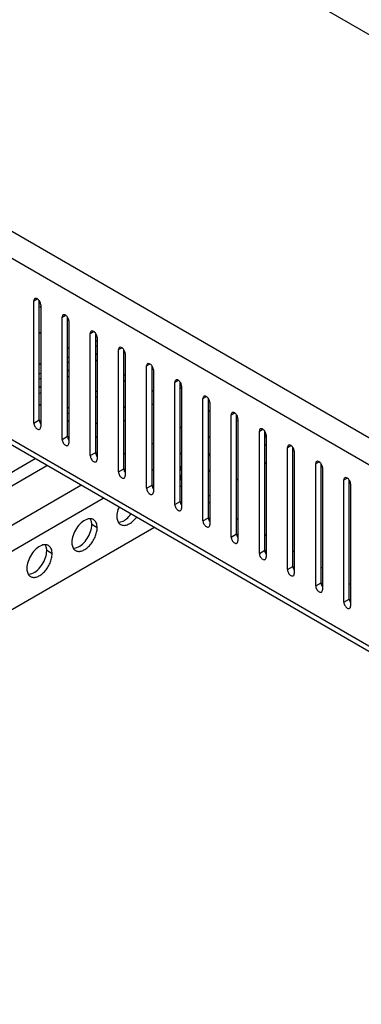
# Model space of a CAD drawing. Header units: inches. Extents: x 5 to 265, y 5 to 171.
# Tile 140 of 212: x 193.87 to 196.56, y 129.28 to 137. Entities that reach past the tile are written whole.
import ezdxf

# ---------------------------------------------------------------- set-up
doc = ezdxf.new("R2010")
doc.units = ezdxf.units.IN
doc.header["$LTSCALE"] = 14.96
doc.header["$MEASUREMENT"] = 0
doc.layers.get('0').update_dxf_attribs({"linetype": 'CONTINUOUS'})
doc.layers.add('03_ALL_AXES', color=7, linetype='CONTINUOUS')

msp = doc.modelspace()

# ---------------------------------------------------------------- linework, layer by layer
at = {"color": 7, "linetype": 'Continuous'}
for p, q in [((204.077, 129.4144), (188.7751, 138.2487)), ((203.1468, 129.7408), (189.4681, 137.638)), ((203.1499, 128.3166), (189.5041, 136.1948)), ((203.1499, 128.273), (189.5308, 136.1358)), ((194.0374, 134.7533), (194.0307, 134.7494)), ((194.0374, 134.5491), (194.0268, 134.543)), ((194.4695, 134.4816), (194.4801, 134.4877)), ((194.4801, 134.4454), (194.4695, 134.4393)), ((194.2481, 134.3538), (194.2587, 134.3599)), ((194.2587, 134.3177), (194.2481, 134.3115)), ((194.0268, 134.226), (194.0374, 134.2321)), ((194.0374, 134.1899), (194.0268, 134.1837)), ((194.7014, 134.218), (194.6908, 134.2119)), ((194.6908, 134.1696), (194.7014, 134.1758)), ((195.144, 134.116), (195.1367, 134.1117)), ((194.4801, 134.0903), (194.4695, 134.0841)), ((194.4695, 134.0419), (194.4801, 134.048)), ((194.9227, 134.0943), (194.9121, 134.0882)), ((194.2587, 133.9625), (194.2481, 133.9564)), ((194.7014, 133.9666), (194.6908, 133.9604)), ((194.9227, 133.9882), (194.9121, 133.9821)), ((194.2481, 133.9141), (194.2587, 133.9202)), ((195.3548, 133.9314), (195.3654, 133.9376)), ((194.4801, 133.8388), (194.4695, 133.8326)), ((194.7014, 133.8604), (194.6908, 133.8543)), ((195.1334, 133.8037), (195.144, 133.8098)), ((195.579, 133.8568), (195.5867, 133.8612)), ((194.4801, 133.7326), (194.4717, 133.7278)), ((195.3548, 133.7273), (195.3654, 133.7334)), ((194.9121, 133.6759), (194.9227, 133.682)), ((195.1334, 133.5995), (195.144, 133.6057)), ((193.9948, 133.5586), (190.5337, 131.5603)), ((194.0867, 133.5055), (190.5337, 131.4542)), ((195.7974, 133.5232), (195.808, 133.5293)), ((194.9136, 133.4726), (194.9227, 133.4779)), ((190.5337, 131.148), (194.3519, 133.3524)), ((195.5761, 133.3954), (195.5867, 133.4015)), ((195.3548, 133.2676), (195.3654, 133.2738)), ((190.5337, 130.9439), (194.5286, 133.2504)), ((190.5337, 130.4842), (194.9268, 133.0205))]:
    msp.add_line(p, q, dxfattribs=at)
at = {"layer": '03_ALL_AXES', "color": 7, "linetype": 'Continuous'}
for p, q in [((206.0614, 131.4338), (192.2728, 139.3945)), ((193.9844, 134.7991), (194.0109, 134.8144)), ((193.9844, 133.8397), (193.9844, 134.7991)), ((194.0268, 133.8642), (194.0268, 134.798)), ((194.0374, 134.7685), (194.0374, 133.8091)), ((194.2057, 134.6713), (194.2322, 134.6866)), ((194.2057, 133.7119), (194.2057, 134.6713)), ((194.2481, 133.7364), (194.2481, 134.6703)), ((194.2587, 134.6407), (194.2587, 133.6813)), ((194.427, 134.5435), (194.4535, 134.5588)), ((194.427, 133.5841), (194.427, 134.5435)), ((194.4695, 133.6086), (194.4695, 134.5425)), ((194.4801, 134.5129), (194.4801, 133.5535)), ((194.2481, 134.4283), (194.2587, 134.4344)), ((194.6484, 134.4157), (194.6749, 134.4311)), ((194.6484, 133.4564), (194.6484, 134.4157)), ((194.4801, 134.3818), (194.4695, 134.3756)), ((194.6908, 133.4809), (194.6908, 134.4147)), ((194.7014, 134.3851), (194.7014, 133.4257)), ((194.0268, 134.3005), (194.0374, 134.3066)), ((194.4801, 134.3328), (194.4695, 134.3266)), ((194.8697, 134.288), (194.8962, 134.3033)), ((194.8697, 133.3286), (194.8697, 134.288)), ((194.9121, 133.3531), (194.9121, 134.2869)), ((194.2587, 134.254), (194.2481, 134.2478)), ((194.2587, 134.205), (194.2481, 134.1989)), ((194.9227, 134.2574), (194.9227, 133.298)), ((194.0374, 134.1262), (194.0268, 134.1201)), ((195.091, 134.1602), (195.1175, 134.1755)), ((195.091, 133.2008), (195.091, 134.1602)), ((195.1334, 133.2253), (195.1334, 134.1592)), ((195.144, 134.1296), (195.144, 133.1702)), ((194.0374, 134.0772), (194.0268, 134.0711)), ((195.3123, 134.0324), (195.3388, 134.0477)), ((195.3123, 133.073), (195.3123, 134.0324)), ((195.3548, 133.0975), (195.3548, 134.0314)), ((194.0374, 133.9785), (194.0268, 133.9846)), ((195.3654, 134.0018), (195.3654, 133.0424)), ((195.5337, 133.9046), (195.5602, 133.9199)), ((195.5337, 132.9452), (195.5337, 133.9046)), ((195.5761, 132.9697), (195.5761, 133.9036)), ((193.9844, 133.8397), (194.0268, 133.8642)), ((194.2587, 133.8507), (194.2481, 133.8568)), ((195.5867, 133.874), (195.5867, 132.9146)), ((194.2057, 133.7119), (194.2481, 133.7364)), ((194.4801, 133.7229), (194.4695, 133.7291)), ((195.755, 133.7769), (195.7815, 133.7922)), ((195.755, 132.8175), (195.755, 133.7769)), ((195.7974, 132.842), (195.7974, 133.7758)), ((195.808, 133.7462), (195.808, 132.7868)), ((195.9763, 133.6491), (196.0028, 133.6644)), ((195.9763, 132.6897), (195.9763, 133.6491)), ((196.0187, 132.7142), (196.0187, 133.648)), ((194.427, 133.5841), (194.4695, 133.6086)), ((194.7014, 133.5952), (194.6908, 133.6013)), ((196.0293, 133.6185), (196.0293, 132.6591)), ((196.1976, 133.5213), (196.2241, 133.5366)), ((196.1976, 132.5619), (196.1976, 133.5213)), ((196.2401, 132.5864), (196.2401, 133.5203)), ((196.2507, 133.4907), (196.2507, 132.5313)), ((194.6484, 133.4564), (194.6908, 133.4809)), ((194.9227, 133.4674), (194.9121, 133.4735)), ((194.8697, 133.3286), (194.9121, 133.3531)), ((195.144, 133.3396), (195.1334, 133.3457)), ((196.419, 133.3935), (196.4455, 133.4088)), ((196.419, 132.4341), (196.419, 133.3935)), ((196.4614, 132.4586), (196.4614, 133.3925)), ((196.472, 133.3629), (196.472, 132.4035)), ((195.091, 133.2008), (195.1334, 133.2253)), ((195.3654, 133.2118), (195.3548, 133.2179)), ((194.4811, 133.0188), (194.4387, 133.0433)), ((195.3123, 133.073), (195.3548, 133.0975)), ((195.5867, 133.084), (195.5761, 133.0902)), ((195.5337, 132.9452), (195.5761, 132.9697)), ((195.808, 132.9563), (195.7974, 132.9624)), ((194.1275, 132.8147), (194.0851, 132.8392)), ((195.755, 132.8175), (195.7974, 132.842)), ((196.0293, 132.8285), (196.0187, 132.8346)), ((195.9763, 132.6897), (196.0187, 132.7142)), ((196.2507, 132.7007), (196.2401, 132.7068)), ((196.1976, 132.5619), (196.2401, 132.5864)), ((196.472, 132.5729), (196.4614, 132.579)), ((196.419, 132.4341), (196.4614, 132.4586))]:
    msp.add_line(p, q, dxfattribs=at)
for centre, radius, start, end in [((195.6273, 133.8732), 0.2257, 319.06486, 323.40805), ((195.1333, 133.4396), 0.0583, 84.92637, 89.56155), ((195.1337, 133.444), 0.0539, 78.57542, 84.92912), ((195.406, 133.5015), 0.0606, 210.07298, 211.7412), ((194.4262, 133.0312), 0.0585, 84.93166, 89.90132), ((194.4284, 133.0423), 0.0471, 51.40328, 60.02865), ((194.6886, 133.0847), 0.0471, 231.40328, 240.02865), ((194.0727, 132.827), 0.0585, 84.93166, 89.90132), ((194.0749, 132.8381), 0.0471, 51.40328, 60.02865), ((194.335, 132.8806), 0.0471, 231.40328, 240.02865), ((193.9815, 132.6765), 0.0471, 231.40328, 240.02865)]:
    msp.add_arc(centre, radius, start, end, dxfattribs=at)
for points, knots in [([(193.9921, 134.8163), (193.9896, 134.8148), (193.9853, 134.8093), (193.9844, 134.8027), (193.9844, 134.7991)], [0, 0, 0, 0, 0.450018, 1, 1, 1, 1]), ([(194.0272, 134.7984), (194.0234, 134.8042), (194.0151, 134.8133), (194.0029, 134.8184), (193.9976, 134.8179)], [0, 0, 0, 0, 0.566578, 1, 1, 1, 1]), ([(194.0374, 134.7685), (194.0374, 134.7709), (194.0363, 134.7815), (194.0318, 134.7916), (194.0272, 134.7984)], [0, 0, 0, 0, 0.227956, 1, 1, 1, 1]), ([(194.2135, 134.6885), (194.2109, 134.687), (194.2066, 134.6815), (194.2057, 134.6749), (194.2057, 134.6713)], [0, 0, 0, 0, 0.450018, 1, 1, 1, 1]), ([(194.2486, 134.6707), (194.2447, 134.6764), (194.2365, 134.6856), (194.2242, 134.6906), (194.219, 134.6902)], [0, 0, 0, 0, 0.566578, 1, 1, 1, 1]), ([(194.2587, 134.6407), (194.2587, 134.6431), (194.2576, 134.6537), (194.2532, 134.6639), (194.2486, 134.6707)], [0, 0, 0, 0, 0.227956, 1, 1, 1, 1]), ([(194.4348, 134.5607), (194.4323, 134.5592), (194.4279, 134.5537), (194.427, 134.5471), (194.427, 134.5435)], [0, 0, 0, 0, 0.450018, 1, 1, 1, 1]), ([(194.4699, 134.5429), (194.466, 134.5486), (194.4578, 134.5578), (194.4455, 134.5629), (194.4403, 134.5624)], [0, 0, 0, 0, 0.566578, 1, 1, 1, 1]), ([(194.4801, 134.5129), (194.4801, 134.5153), (194.4789, 134.526), (194.4745, 134.5361), (194.4699, 134.5429)], [0, 0, 0, 0, 0.227956, 1, 1, 1, 1]), ([(194.6561, 134.4329), (194.6536, 134.4315), (194.6492, 134.426), (194.6484, 134.4193), (194.6484, 134.4157)], [0, 0, 0, 0, 0.450018, 1, 1, 1, 1]), ([(194.6912, 134.4151), (194.6874, 134.4208), (194.6791, 134.43), (194.6669, 134.4351), (194.6616, 134.4346)], [0, 0, 0, 0, 0.566578, 1, 1, 1, 1]), ([(194.7014, 134.3851), (194.7014, 134.3876), (194.7003, 134.3982), (194.6958, 134.4083), (194.6912, 134.4151)], [0, 0, 0, 0, 0.227956, 1, 1, 1, 1]), ([(194.8774, 134.3051), (194.8749, 134.3037), (194.8706, 134.2982), (194.8697, 134.2915), (194.8697, 134.288)], [0, 0, 0, 0, 0.450018, 1, 1, 1, 1]), ([(194.9125, 134.2873), (194.9087, 134.293), (194.9004, 134.3022), (194.8882, 134.3073), (194.8829, 134.3068)], [0, 0, 0, 0, 0.566578, 1, 1, 1, 1]), ([(194.9227, 134.2574), (194.9227, 134.2598), (194.9216, 134.2704), (194.9171, 134.2805), (194.9125, 134.2873)], [0, 0, 0, 0, 0.227956, 1, 1, 1, 1]), ([(195.0988, 134.1774), (195.0962, 134.1759), (195.0919, 134.1704), (195.091, 134.1638), (195.091, 134.1602)], [0, 0, 0, 0, 0.450018, 1, 1, 1, 1]), ([(195.1339, 134.1595), (195.13, 134.1653), (195.1218, 134.1744), (195.1095, 134.1795), (195.1043, 134.1791)], [0, 0, 0, 0, 0.566578, 1, 1, 1, 1]), ([(195.144, 134.1296), (195.144, 134.132), (195.1429, 134.1426), (195.1385, 134.1527), (195.1339, 134.1595)], [0, 0, 0, 0, 0.227956, 1, 1, 1, 1]), ([(195.3201, 134.0496), (195.3176, 134.0481), (195.3132, 134.0426), (195.3123, 134.036), (195.3123, 134.0324)], [0, 0, 0, 0, 0.450018, 1, 1, 1, 1]), ([(195.3552, 134.0318), (195.3513, 134.0375), (195.3431, 134.0467), (195.3308, 134.0517), (195.3256, 134.0513)], [0, 0, 0, 0, 0.566578, 1, 1, 1, 1]), ([(195.3654, 134.0018), (195.3654, 134.0042), (195.3642, 134.0148), (195.3598, 134.025), (195.3552, 134.0318)], [0, 0, 0, 0, 0.227956, 1, 1, 1, 1]), ([(195.5414, 133.9218), (195.5389, 133.9203), (195.5345, 133.9149), (195.5337, 133.9082), (195.5337, 133.9046)], [0, 0, 0, 0, 0.450018, 1, 1, 1, 1]), ([(195.5765, 133.904), (195.5727, 133.9097), (195.5644, 133.9189), (195.5522, 133.924), (195.5469, 133.9235)], [0, 0, 0, 0, 0.566578, 1, 1, 1, 1]), ([(195.5867, 133.874), (195.5867, 133.8764), (195.5856, 133.8871), (195.5811, 133.8972), (195.5765, 133.904)], [0, 0, 0, 0, 0.227956, 1, 1, 1, 1]), ([(193.9844, 133.8397), (193.9844, 133.8306), (193.9906, 133.8127), (194.003, 133.7983), (194.0109, 133.7938)], [0, 0, 0, 0, 0.500114, 1, 1, 1, 1]), ([(194.0268, 133.8642), (194.0268, 133.8628), (194.0272, 133.8569), (194.0287, 133.8511), (194.0304, 133.8468)], [0, 0, 0, 0, 0.231048, 1, 1, 1, 1]), ([(194.0296, 133.7919), (194.0322, 133.7934), (194.0365, 133.7989), (194.0374, 133.8055), (194.0374, 133.8091)], [0, 0, 0, 0, 0.450018, 1, 1, 1, 1]), ([(194.0109, 133.7938), (194.014, 133.792), (194.0202, 133.7894), (194.0271, 133.7905), (194.0296, 133.7919)], [0, 0, 0, 0, 0.550834, 1, 1, 1, 1]), ([(194.2481, 133.7364), (194.2481, 133.735), (194.2485, 133.7291), (194.25, 133.7233), (194.2517, 133.7191)], [0, 0, 0, 0, 0.231048, 1, 1, 1, 1]), ([(195.7627, 133.794), (195.7602, 133.7926), (195.7559, 133.7871), (195.755, 133.7804), (195.755, 133.7769)], [0, 0, 0, 0, 0.450018, 1, 1, 1, 1]), ([(195.7978, 133.7762), (195.794, 133.7819), (195.7857, 133.7911), (195.7735, 133.7962), (195.7682, 133.7957)], [0, 0, 0, 0, 0.566578, 1, 1, 1, 1]), ([(195.808, 133.7462), (195.808, 133.7487), (195.8069, 133.7593), (195.8024, 133.7694), (195.7978, 133.7762)], [0, 0, 0, 0, 0.227956, 1, 1, 1, 1]), ([(194.2057, 133.7119), (194.2057, 133.7028), (194.2119, 133.6849), (194.2244, 133.6705), (194.2322, 133.666)], [0, 0, 0, 0, 0.500114, 1, 1, 1, 1]), ([(194.2322, 133.666), (194.2353, 133.6642), (194.2415, 133.6616), (194.2484, 133.6627), (194.251, 133.6641)], [0, 0, 0, 0, 0.550834, 1, 1, 1, 1]), ([(194.251, 133.6641), (194.2535, 133.6656), (194.2579, 133.6711), (194.2587, 133.6777), (194.2587, 133.6813)], [0, 0, 0, 0, 0.450018, 1, 1, 1, 1]), ([(195.7974, 133.6641), (195.7983, 133.6646), (195.802, 133.6668), (195.8055, 133.6692), (195.8081, 133.6711)], [0, 0, 0, 0, 0.245339, 1, 1, 1, 1]), ([(195.9841, 133.6662), (195.9815, 133.6648), (195.9772, 133.6593), (195.9763, 133.6526), (195.9763, 133.6491)], [0, 0, 0, 0, 0.450018, 1, 1, 1, 1]), ([(196.0192, 133.6484), (196.0153, 133.6542), (196.0071, 133.6633), (195.9948, 133.6684), (195.9896, 133.6679)], [0, 0, 0, 0, 0.566578, 1, 1, 1, 1]), ([(196.0293, 133.6185), (196.0293, 133.6209), (196.0282, 133.6315), (196.0238, 133.6416), (196.0192, 133.6484)], [0, 0, 0, 0, 0.227956, 1, 1, 1, 1]), ([(194.427, 133.5841), (194.427, 133.575), (194.4332, 133.5571), (194.4457, 133.5428), (194.4535, 133.5382)], [0, 0, 0, 0, 0.500114, 1, 1, 1, 1]), ([(194.4695, 133.6086), (194.4695, 133.6073), (194.4698, 133.6013), (194.4714, 133.5955), (194.473, 133.5913)], [0, 0, 0, 0, 0.231048, 1, 1, 1, 1]), ([(195.3651, 133.6013), (195.364, 133.5991), (195.3597, 133.5901), (195.356, 133.5809), (195.3536, 133.5739)], [0, 0, 0, 0, 0.252659, 1, 1, 1, 1]), ([(194.4535, 133.5382), (194.4566, 133.5364), (194.4628, 133.5339), (194.4698, 133.5349), (194.4723, 133.5364)], [0, 0, 0, 0, 0.550834, 1, 1, 1, 1]), ([(194.4723, 133.5364), (194.4748, 133.5378), (194.4792, 133.5433), (194.4801, 133.5499), (194.4801, 133.5535)], [0, 0, 0, 0, 0.450018, 1, 1, 1, 1]), ([(195.1453, 133.4626), (195.145, 133.4659), (195.1433, 133.4781), (195.1393, 133.4901), (195.1347, 133.4978)], [0, 0, 0, 0, 0.271151, 1, 1, 1, 1]), ([(196.2054, 133.5385), (196.2029, 133.537), (196.1985, 133.5315), (196.1976, 133.5249), (196.1976, 133.5213)], [0, 0, 0, 0, 0.450018, 1, 1, 1, 1]), ([(196.2405, 133.5206), (196.2366, 133.5264), (196.2284, 133.5355), (196.2162, 133.5406), (196.2109, 133.5402)], [0, 0, 0, 0, 0.566578, 1, 1, 1, 1]), ([(196.2507, 133.4907), (196.2507, 133.4931), (196.2495, 133.5037), (196.2451, 133.5138), (196.2405, 133.5206)], [0, 0, 0, 0, 0.227956, 1, 1, 1, 1]), ([(194.6484, 133.4564), (194.6484, 133.4473), (194.6546, 133.4293), (194.667, 133.415), (194.6749, 133.4104)], [0, 0, 0, 0, 0.500114, 1, 1, 1, 1]), ([(194.6908, 133.4809), (194.6908, 133.4795), (194.6911, 133.4736), (194.6927, 133.4677), (194.6943, 133.4635)], [0, 0, 0, 0, 0.231048, 1, 1, 1, 1]), ([(194.6936, 133.4086), (194.6962, 133.41), (194.7005, 133.4155), (194.7014, 133.4222), (194.7014, 133.4257)], [0, 0, 0, 0, 0.450018, 1, 1, 1, 1]), ([(195.1347, 133.3925), (195.1361, 133.3965), (195.1411, 133.4119), (195.1443, 133.4279), (195.1453, 133.4398)], [0, 0, 0, 0, 0.261168, 1, 1, 1, 1]), ([(195.3544, 133.47), (195.3553, 133.47), (195.3588, 133.47), (195.3622, 133.4703), (195.3648, 133.4707)], [0, 0, 0, 0, 0.244472, 1, 1, 1, 1]), ([(195.3545, 133.4696), (195.3552, 133.4684), (195.3583, 133.4638), (195.362, 133.4597), (195.3651, 133.4571)], [0, 0, 0, 0, 0.257542, 1, 1, 1, 1]), ([(196.4618, 133.3929), (196.458, 133.3986), (196.4497, 133.4078), (196.4375, 133.4128), (196.4322, 133.4124)], [0, 0, 0, 0, 0.566578, 1, 1, 1, 1]), ([(194.6749, 133.4104), (194.678, 133.4086), (194.6842, 133.4061), (194.6911, 133.4071), (194.6936, 133.4086)], [0, 0, 0, 0, 0.550834, 1, 1, 1, 1]), ([(194.9121, 133.3531), (194.9121, 133.3517), (194.9125, 133.3458), (194.914, 133.34), (194.9157, 133.3357)], [0, 0, 0, 0, 0.231048, 1, 1, 1, 1]), ([(196.4267, 133.4107), (196.4242, 133.4092), (196.4198, 133.4037), (196.419, 133.3971), (196.419, 133.3935)], [0, 0, 0, 0, 0.450018, 1, 1, 1, 1]), ([(196.472, 133.3629), (196.472, 133.3653), (196.4709, 133.3759), (196.4664, 133.3861), (196.4618, 133.3929)], [0, 0, 0, 0, 0.227956, 1, 1, 1, 1]), ([(194.8697, 133.3286), (194.8697, 133.3195), (194.8759, 133.3015), (194.8883, 133.2872), (194.8962, 133.2827)], [0, 0, 0, 0, 0.500114, 1, 1, 1, 1]), ([(194.8962, 133.2827), (194.8993, 133.2809), (194.9055, 133.2783), (194.9124, 133.2793), (194.9149, 133.2808)], [0, 0, 0, 0, 0.550834, 1, 1, 1, 1]), ([(194.9149, 133.2808), (194.9175, 133.2823), (194.9218, 133.2877), (194.9227, 133.2944), (194.9227, 133.298)], [0, 0, 0, 0, 0.450018, 1, 1, 1, 1]), ([(195.091, 133.2008), (195.091, 133.1917), (195.0972, 133.1738), (195.1097, 133.1594), (195.1175, 133.1549)], [0, 0, 0, 0, 0.500114, 1, 1, 1, 1]), ([(195.1334, 133.2253), (195.1334, 133.2239), (195.1338, 133.218), (195.1353, 133.2122), (195.137, 133.2079)], [0, 0, 0, 0, 0.231048, 1, 1, 1, 1]), ([(194.6515, 133.1789), (194.649, 133.173), (194.6406, 133.1503), (194.6359, 133.1259), (194.6359, 133.1082)], [0, 0, 0, 0, 0.266801, 1, 1, 1, 1]), ([(194.6359, 133.1082), (194.6359, 133.1037), (194.6368, 133.0876), (194.6412, 133.0713), (194.6474, 133.0614)], [0, 0, 0, 0, 0.276625, 1, 1, 1, 1]), ([(194.6756, 133.0671), (194.6889, 133.0721), (194.7154, 133.0887), (194.7365, 133.1113), (194.7464, 133.1244)], [0, 0, 0, 0, 0.464247, 1, 1, 1, 1]), ([(195.1175, 133.1549), (195.1206, 133.1531), (195.1268, 133.1505), (195.1337, 133.1516), (195.1363, 133.153)], [0, 0, 0, 0, 0.550834, 1, 1, 1, 1]), ([(195.1363, 133.153), (195.1388, 133.1545), (195.1432, 133.16), (195.144, 133.1666), (195.144, 133.1702)], [0, 0, 0, 0, 0.450018, 1, 1, 1, 1]), ([(194.399, 133.0844), (194.3831, 133.0784), (194.3521, 133.0574), (194.3156, 133.0133), (194.29, 132.9607), (194.2824, 132.9223), (194.2824, 132.9041)], [0, 0, 0, 0, 0.22565, 0.487907, 0.756853, 1, 1, 1, 1]), ([(194.3221, 132.863), (194.3379, 132.8689), (194.369, 132.89), (194.4054, 132.934), (194.4311, 132.9867), (194.4387, 133.0251), (194.4387, 133.0433)], [0, 0, 0, 0, 0.22565, 0.487907, 0.756853, 1, 1, 1, 1]), ([(194.4263, 133.0897), (194.4241, 133.0897), (194.4148, 133.0892), (194.4057, 133.0869), (194.399, 133.0844)], [0, 0, 0, 0, 0.235436, 1, 1, 1, 1]), ([(194.4327, 133.0791), (194.4323, 133.08), (194.4307, 133.0838), (194.4288, 133.0875), (194.4272, 133.0901)], [0, 0, 0, 0, 0.257173, 1, 1, 1, 1]), ([(194.452, 133.0831), (194.4504, 133.084), (194.444, 133.0872), (194.4368, 133.089), (194.4314, 133.0895)], [0, 0, 0, 0, 0.245653, 1, 1, 1, 1]), ([(194.4387, 133.0433), (194.4387, 133.0465), (194.4382, 133.0586), (194.4358, 133.0708), (194.4327, 133.0791)], [0, 0, 0, 0, 0.268124, 1, 1, 1, 1]), ([(194.4811, 133.0188), (194.4811, 133.0251), (194.4802, 133.0373), (194.4748, 133.0588), (194.4657, 133.0729), (194.4578, 133.0791)], [0, 0, 0, 0, 0.287162, 0.548363, 1, 1, 1, 1]), ([(194.6474, 133.0614), (194.6482, 133.06), (194.6515, 133.0551), (194.6557, 133.0506), (194.6592, 133.0479)], [0, 0, 0, 0, 0.258072, 1, 1, 1, 1]), ([(194.6483, 133.0618), (194.6504, 133.0618), (194.6598, 133.0623), (194.6689, 133.0646), (194.6756, 133.0671)], [0, 0, 0, 0, 0.235436, 1, 1, 1, 1]), ([(194.665, 133.0439), (194.669, 133.0416), (194.678, 133.0381), (194.6928, 133.0367), (194.7088, 133.0391), (194.7318, 133.0475), (194.7605, 133.0669), (194.7798, 133.0879), (194.7889, 133.0999)], [0, 0, 0, 0, 0.094233, 0.193523, 0.301742, 0.420974, 0.692622, 1, 1, 1, 1]), ([(195.3123, 133.073), (195.3123, 133.0639), (195.3185, 133.046), (195.331, 133.0316), (195.3388, 133.0271)], [0, 0, 0, 0, 0.500114, 1, 1, 1, 1]), ([(195.3388, 133.0271), (195.3419, 133.0253), (195.3481, 133.0227), (195.3551, 133.0238), (195.3576, 133.0252)], [0, 0, 0, 0, 0.550834, 1, 1, 1, 1]), ([(195.3548, 133.0975), (195.3548, 133.0961), (195.3551, 133.0902), (195.3567, 133.0844), (195.3583, 133.0802)], [0, 0, 0, 0, 0.231048, 1, 1, 1, 1]), ([(195.3576, 133.0252), (195.3601, 133.0267), (195.3645, 133.0322), (195.3654, 133.0388), (195.3654, 133.0424)], [0, 0, 0, 0, 0.450018, 1, 1, 1, 1]), ([(194.3115, 132.8397), (194.3185, 132.8357), (194.3361, 132.8312), (194.3645, 132.8368), (194.3935, 132.8527), (194.4213, 132.8773), (194.4458, 132.9087), (194.4652, 132.9444), (194.4777, 132.9815), (194.4811, 133.0068), (194.4811, 133.0188)], [0, 0, 0, 0, 0.086936, 0.18641, 0.303807, 0.437621, 0.582126, 0.729411, 0.871212, 1, 1, 1, 1]), ([(195.5761, 132.9697), (195.5761, 132.9684), (195.5764, 132.9624), (195.578, 132.9566), (195.5796, 132.9524)], [0, 0, 0, 0, 0.231048, 1, 1, 1, 1]), ([(194.0454, 132.8802), (194.0296, 132.8743), (193.9985, 132.8533), (193.962, 132.8092), (193.9364, 132.7565), (193.9288, 132.7182), (193.9288, 132.6999)], [0, 0, 0, 0, 0.22565, 0.487907, 0.756853, 1, 1, 1, 1]), ([(194.0728, 132.8856), (194.0706, 132.8856), (194.0613, 132.8851), (194.0521, 132.8827), (194.0454, 132.8802)], [0, 0, 0, 0, 0.235436, 1, 1, 1, 1]), ([(194.0791, 132.8749), (194.0787, 132.8759), (194.0772, 132.8797), (194.0753, 132.8834), (194.0737, 132.886)], [0, 0, 0, 0, 0.257173, 1, 1, 1, 1]), ([(194.0984, 132.879), (194.0969, 132.8799), (194.0904, 132.8831), (194.0833, 132.8848), (194.0778, 132.8853)], [0, 0, 0, 0, 0.245653, 1, 1, 1, 1]), ([(194.0851, 132.8392), (194.0851, 132.8424), (194.0846, 132.8545), (194.0823, 132.8666), (194.0791, 132.8749)], [0, 0, 0, 0, 0.268124, 1, 1, 1, 1]), ([(194.1275, 132.8147), (194.1275, 132.821), (194.1266, 132.8332), (194.1212, 132.8547), (194.1121, 132.8687), (194.1043, 132.875)], [0, 0, 0, 0, 0.287162, 0.548363, 1, 1, 1, 1]), ([(194.2824, 132.9041), (194.2824, 132.8996), (194.2832, 132.8835), (194.2877, 132.8672), (194.2938, 132.8572)], [0, 0, 0, 0, 0.276625, 1, 1, 1, 1]), ([(195.5337, 132.9452), (195.5337, 132.9362), (195.5399, 132.9182), (195.5523, 132.9039), (195.5602, 132.8993)], [0, 0, 0, 0, 0.500114, 1, 1, 1, 1]), ([(195.5602, 132.8993), (195.5633, 132.8975), (195.5695, 132.895), (195.5764, 132.896), (195.5789, 132.8975)], [0, 0, 0, 0, 0.550834, 1, 1, 1, 1]), ([(195.5789, 132.8975), (195.5815, 132.8989), (195.5858, 132.9044), (195.5867, 132.911), (195.5867, 132.9146)], [0, 0, 0, 0, 0.450018, 1, 1, 1, 1]), ([(193.9579, 132.6356), (193.965, 132.6316), (193.9826, 132.627), (194.011, 132.6327), (194.04, 132.6486), (194.0678, 132.6732), (194.0923, 132.7046), (194.1116, 132.7403), (194.1242, 132.7774), (194.1275, 132.8027), (194.1275, 132.8147)], [0, 0, 0, 0, 0.086936, 0.18641, 0.303807, 0.437621, 0.582126, 0.729411, 0.871212, 1, 1, 1, 1]), ([(193.9685, 132.6589), (193.9843, 132.6648), (194.0154, 132.6858), (194.0519, 132.7299), (194.0775, 132.7825), (194.0851, 132.8209), (194.0851, 132.8392)], [0, 0, 0, 0, 0.22565, 0.487907, 0.756853, 1, 1, 1, 1]), ([(194.2938, 132.8572), (194.2946, 132.8559), (194.298, 132.851), (194.3021, 132.8465), (194.3056, 132.8437)], [0, 0, 0, 0, 0.258072, 1, 1, 1, 1]), ([(194.2947, 132.8577), (194.2969, 132.8577), (194.3062, 132.8581), (194.3154, 132.8605), (194.3221, 132.863)], [0, 0, 0, 0, 0.235436, 1, 1, 1, 1]), ([(195.755, 132.8175), (195.755, 132.8084), (195.7612, 132.7904), (195.7736, 132.7761), (195.7815, 132.7715)], [0, 0, 0, 0, 0.500114, 1, 1, 1, 1]), ([(195.7974, 132.842), (195.7974, 132.8406), (195.7978, 132.8347), (195.7993, 132.8288), (195.801, 132.8246)], [0, 0, 0, 0, 0.231048, 1, 1, 1, 1]), ([(195.7815, 132.7715), (195.7846, 132.7697), (195.7908, 132.7672), (195.7977, 132.7682), (195.8002, 132.7697)], [0, 0, 0, 0, 0.550834, 1, 1, 1, 1]), ([(195.8002, 132.7697), (195.8028, 132.7711), (195.8071, 132.7766), (195.808, 132.7833), (195.808, 132.7868)], [0, 0, 0, 0, 0.450018, 1, 1, 1, 1]), ([(193.9288, 132.6999), (193.9288, 132.6955), (193.9296, 132.6794), (193.9341, 132.6631), (193.9403, 132.6531)], [0, 0, 0, 0, 0.276625, 1, 1, 1, 1]), ([(193.9403, 132.6531), (193.9411, 132.6518), (193.9444, 132.6468), (193.9486, 132.6424), (193.9521, 132.6396)], [0, 0, 0, 0, 0.258072, 1, 1, 1, 1]), ([(193.9412, 132.6535), (193.9433, 132.6535), (193.9527, 132.654), (193.9618, 132.6564), (193.9685, 132.6589)], [0, 0, 0, 0, 0.235436, 1, 1, 1, 1]), ([(195.9763, 132.6897), (195.9763, 132.6806), (195.9825, 132.6626), (195.995, 132.6483), (196.0028, 132.6438)], [0, 0, 0, 0, 0.500114, 1, 1, 1, 1]), ([(196.0028, 132.6438), (196.0059, 132.642), (196.0121, 132.6394), (196.019, 132.6404), (196.0216, 132.6419)], [0, 0, 0, 0, 0.550834, 1, 1, 1, 1]), ([(196.0187, 132.7142), (196.0187, 132.7128), (196.0191, 132.7069), (196.0206, 132.7011), (196.0223, 132.6968)], [0, 0, 0, 0, 0.231048, 1, 1, 1, 1]), ([(196.0216, 132.6419), (196.0241, 132.6434), (196.0285, 132.6488), (196.0293, 132.6555), (196.0293, 132.6591)], [0, 0, 0, 0, 0.450018, 1, 1, 1, 1]), ([(196.1976, 132.5619), (196.1976, 132.5528), (196.2038, 132.5349), (196.2163, 132.5205), (196.2241, 132.516)], [0, 0, 0, 0, 0.500114, 1, 1, 1, 1]), ([(196.2401, 132.5864), (196.2401, 132.585), (196.2404, 132.5791), (196.242, 132.5733), (196.2436, 132.569)], [0, 0, 0, 0, 0.231048, 1, 1, 1, 1]), ([(196.2241, 132.516), (196.2273, 132.5142), (196.2334, 132.5116), (196.2404, 132.5127), (196.2429, 132.5141)], [0, 0, 0, 0, 0.550834, 1, 1, 1, 1]), ([(196.2429, 132.5141), (196.2454, 132.5156), (196.2498, 132.5211), (196.2507, 132.5277), (196.2507, 132.5313)], [0, 0, 0, 0, 0.450018, 1, 1, 1, 1]), ([(196.419, 132.4341), (196.419, 132.425), (196.4252, 132.4071), (196.4376, 132.3927), (196.4455, 132.3882)], [0, 0, 0, 0, 0.500114, 1, 1, 1, 1]), ([(196.4614, 132.4586), (196.4614, 132.4572), (196.4617, 132.4513), (196.4633, 132.4455), (196.4649, 132.4413)], [0, 0, 0, 0, 0.231048, 1, 1, 1, 1]), ([(196.4455, 132.3882), (196.4486, 132.3864), (196.4548, 132.3838), (196.4617, 132.3849), (196.4642, 132.3863)], [0, 0, 0, 0, 0.550834, 1, 1, 1, 1]), ([(196.4642, 132.3863), (196.4668, 132.3878), (196.4711, 132.3933), (196.472, 132.3999), (196.472, 132.4035)], [0, 0, 0, 0, 0.450018, 1, 1, 1, 1])]:
    msp.add_open_spline(points, degree=3, knots=knots, dxfattribs=at)
for points in [[(193.9976, 134.8179), (193.9957, 134.8178), (193.9938, 134.8172), (193.9921, 134.8163)], [(194.219, 134.6902), (194.2171, 134.69), (194.2151, 134.6894), (194.2135, 134.6885)], [(194.4403, 134.5624), (194.4384, 134.5622), (194.4365, 134.5617), (194.4348, 134.5607)], [(194.6616, 134.4346), (194.6597, 134.4344), (194.6578, 134.4339), (194.6561, 134.4329)], [(194.8829, 134.3068), (194.881, 134.3067), (194.8791, 134.3061), (194.8774, 134.3051)], [(195.1043, 134.1791), (195.1024, 134.1789), (195.1004, 134.1783), (195.0988, 134.1774)], [(195.3256, 134.0513), (195.3237, 134.0511), (195.3218, 134.0505), (195.3201, 134.0496)], [(195.5469, 133.9235), (195.545, 133.9233), (195.5431, 133.9228), (195.5414, 133.9218)], [(194.0304, 133.8468), (194.0321, 133.8424), (194.0343, 133.8382), (194.037, 133.8342)], [(195.7682, 133.7957), (195.7663, 133.7955), (195.7644, 133.795), (195.7627, 133.794)], [(194.2517, 133.7191), (194.2534, 133.7146), (194.2556, 133.7104), (194.2583, 133.7064)], [(195.9896, 133.6679), (195.9877, 133.6678), (195.9857, 133.6672), (195.9841, 133.6662)], [(194.473, 133.5913), (194.4747, 133.5868), (194.477, 133.5826), (194.4796, 133.5787)], [(196.2109, 133.5402), (196.209, 133.54), (196.2071, 133.5394), (196.2054, 133.5385)], [(194.6943, 133.4635), (194.696, 133.4591), (194.6983, 133.4548), (194.7009, 133.4509)], [(196.4322, 133.4124), (196.4303, 133.4122), (196.4284, 133.4116), (196.4267, 133.4107)], [(194.9157, 133.3357), (194.9174, 133.3313), (194.9196, 133.327), (194.9223, 133.3231)], [(195.137, 133.2079), (195.1387, 133.2035), (195.1409, 133.1993), (195.1436, 133.1953)], [(195.3583, 133.0802), (195.36, 133.0757), (195.3623, 133.0715), (195.3649, 133.0675)], [(195.5796, 132.9524), (195.5813, 132.9479), (195.5836, 132.9437), (195.5862, 132.9398)], [(195.801, 132.8246), (195.8027, 132.8202), (195.8049, 132.8159), (195.8076, 132.812)], [(196.0223, 132.6968), (196.024, 132.6924), (196.0262, 132.6881), (196.0289, 132.6842)], [(196.2436, 132.569), (196.2453, 132.5646), (196.2476, 132.5604), (196.2502, 132.5564)], [(196.4649, 132.4413), (196.4666, 132.4368), (196.4689, 132.4326), (196.4716, 132.4286)]]:
    msp.add_open_spline(points, degree=3, dxfattribs=at)

doc.saveas('drawing.dxf')
